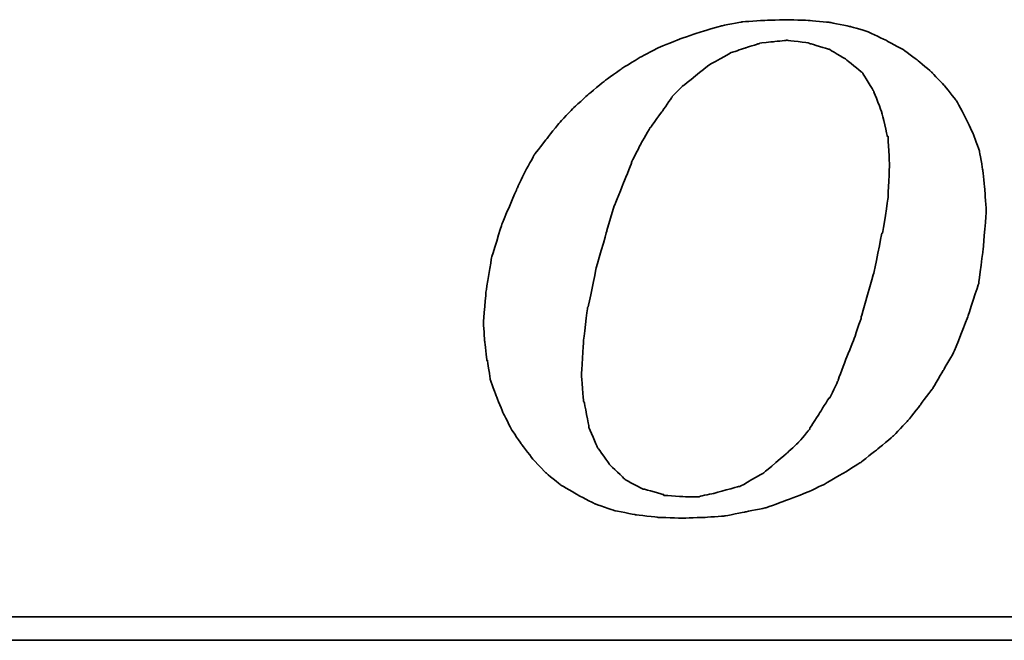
# Model space of a CAD drawing. Header units: millimetres. Extents: x -73 to 178, y -419 to -265.
# Tile 32 of 47: x 85.87 to 91.7, y -334.04 to -330.37. Entities that reach past the tile are written whole.
import ezdxf

# ---------------------------------------------------------------- set-up
doc = ezdxf.new("R2010")
doc.units = ezdxf.units.MM
doc.header["$LTSCALE"] = 0.1
doc.layers.add('CHA', color=7, linetype='CONTINUOUS')
doc.layers.add('layer 1', color=7, linetype='CONTINUOUS')

# ---------------------------------------------------------------- blocks, each defined once
blk = doc.blocks.new('TBI MOTION logo(完整正式版)')
at = {"layer": 'layer 1', "color": 22, "lineweight": 35}
for points, knots in [([(-11.34375, -6.98375), (-11.34375, -6.98375), (-10.91375, -7.43875), (-10.91375, -7.43875), (-10.91375, -7.43875), (-10.91375, -7.43875), (-10.38625, -7.87125), (-10.38625, -7.87125), (-10.38625, -7.87125), (-10.38625, -7.87125), (-9.81125, -8.20375), (-9.81125, -8.20375), (-9.81125, -8.20375), (-9.81125, -8.20375), (-9.21125, -8.51875), (-9.21125, -8.51875), (-9.21125, -8.51875), (-9.21125, -8.51875), (-8.51625, -8.75875), (-8.51625, -8.75875), (-8.51625, -8.75875), (-8.51625, -8.75875), (-7.77125, -8.90375), (-7.77125, -8.90375), (-7.77125, -8.90375), (-7.77125, -8.90375), (-6.97875, -8.99875), (-6.97875, -8.99875), (-6.97875, -8.99875), (-6.97875, -8.99875), (-6.14125, -9.02375), (-6.14125, -9.02375), (-6.14125, -9.02375), (-6.14125, -9.02375), (-5.37125, -8.99875), (-5.37125, -8.99875), (-5.37125, -8.99875), (-5.37125, -8.99875), (-4.65375, -8.94875), (-4.65375, -8.94875), (-4.65375, -8.94875), (-4.65375, -8.94875), (-3.93375, -8.80625), (-3.93375, -8.80625), (-3.93375, -8.80625), (-3.93375, -8.80625), (-3.21375, -8.66375), (-3.21375, -8.66375), (-3.21375, -8.66375), (-3.21375, -8.66375), (-2.49375, -8.39875), (-2.49375, -8.39875), (-2.49375, -8.39875), (-2.49375, -8.39875), (-1.79875, -8.13375), (-1.79875, -8.13375), (-1.79875, -8.13375), (-1.79875, -8.13375), (-1.17375, -7.84375), (-1.17375, -7.84375), (-1.17375, -7.84375), (-1.17375, -7.84375), (-0.52375, -7.46375), (-0.52375, -7.46375), (-0.52375, -7.46375), (-0.52375, -7.46375), (0.10124, -7.07875), (0.10124, -7.07875), (0.10124, -7.07875), (0.10124, -7.07875), (0.67625, -6.62375), (0.67625, -6.62375), (0.67625, -6.62375), (0.67625, -6.62375), (1.24874, -6.14375), (1.24874, -6.14375), (1.24874, -6.14375), (1.24874, -6.14375), (1.72874, -5.64125), (1.72874, -5.64125), (1.72874, -5.64125), (1.72874, -5.64125), (2.18624, -5.06375), (2.18624, -5.06375), (2.18624, -5.06375), (2.18624, -5.06375), (2.61625, -4.48874), (2.61625, -4.48874), (2.61625, -4.48874), (2.61625, -4.48874), (3.00125, -3.83874), (3.00125, -3.83874), (3.00125, -3.83874), (3.00125, -3.83874), (3.36124, -3.21374), (3.36124, -3.21374), (3.36124, -3.21374), (3.36124, -3.21374), (3.84374, -1.99125), (3.84374, -1.99125), (3.84374, -1.99125), (3.84374, -1.99125), (4.22625, -0.81875), (4.22625, -0.81875), (4.22625, -0.81875), (4.22625, -0.81875), (4.39125, 0.45624), (4.39125, 0.45624), (4.39125, 0.45624), (4.39125, 0.45624), (4.48874, 1.70124), (4.48874, 1.70124), (4.48874, 1.70124), (4.48874, 1.70124), (4.43874, 2.44625), (4.43874, 2.44625), (4.43874, 2.44625), (4.43874, 2.44625), (4.36874, 3.14125), (4.36874, 3.14125), (4.36874, 3.14125), (4.36874, 3.14125), (4.25125, 3.81125), (4.25125, 3.81125), (4.25125, 3.81125), (4.25125, 3.81125), (4.03124, 4.41125), (4.03124, 4.41125), (4.03124, 4.41125), (4.03124, 4.41125), (3.74374, 5.01125), (3.74374, 5.01125), (3.74374, 5.01125), (3.74374, 5.01125), (3.43124, 5.58875), (3.43124, 5.58875), (3.43124, 5.58875), (3.43124, 5.58875), (3.02625, 6.09125), (3.02625, 6.09125), (3.02625, 6.09125), (3.02625, 6.09125), (2.59374, 6.54875), (2.59374, 6.54875), (2.59374, 6.54875), (2.59374, 6.54875), (2.09124, 6.98125), (2.09124, 6.98125), (2.09124, 6.98125), (2.09124, 6.98125), (1.56124, 7.36625), (1.56124, 7.36625), (1.56124, 7.36625), (1.56124, 7.36625), (0.98624, 7.67625), (0.98624, 7.67625), (0.98624, 7.67625), (0.98624, 7.67625), (0.38624, 7.96375), (0.38624, 7.96375), (0.38624, 7.96375), (0.38624, 7.96375), (-0.25875, 8.15625), (-0.25875, 8.15625), (-0.25875, 8.15625), (-0.25875, 8.15625), (-0.98125, 8.30125), (-0.98125, 8.30125), (-0.98125, 8.30125), (-0.98125, 8.30125), (-1.70124, 8.37125), (-1.70124, 8.37125), (-1.70124, 8.37125), (-1.70124, 8.37125), (-2.49375, 8.39624), (-2.49375, 8.39624), (-2.49375, 8.39624), (-2.49375, 8.39624), (-3.28625, 8.37125), (-3.28625, 8.37125), (-3.28625, 8.37125), (-3.28625, 8.37125), (-4.05125, 8.32125), (-4.05125, 8.32125), (-4.05125, 8.32125), (-4.05125, 8.32125), (-4.77375, 8.18125), (-4.77375, 8.18125), (-4.77375, 8.18125), (-4.77375, 8.18125), (-5.51625, 7.96375), (-5.51625, 7.96375), (-5.51625, 7.96375), (-5.51625, 7.96375), (-6.21125, 7.72625), (-6.21125, 7.72625), (-6.21125, 7.72625), (-6.21125, 7.72625), (-6.92875, 7.43625), (-6.92875, 7.43625), (-6.92875, 7.43625), (-6.92875, 7.43625), (-7.57875, 7.10125), (-7.57875, 7.10125), (-7.57875, 7.10125), (-7.57875, 7.10125), (-8.24875, 6.69125), (-8.24875, 6.69125), (-8.24875, 6.69125), (-8.24875, 6.69125), (-8.84875, 6.26125), (-8.84875, 6.26125), (-8.84875, 6.26125), (-8.84875, 6.26125), (-9.42625, 5.78125), (-9.42625, 5.78125), (-9.42625, 5.78125), (-9.42625, 5.78125), (-9.95375, 5.30125), (-9.95375, 5.30125), (-9.95375, 5.30125), (-9.95375, 5.30125), (-10.43375, 4.79624), (-10.43375, 4.79624), (-10.43375, 4.79624), (-10.43375, 4.79624), (-10.88875, 4.22125), (-10.88875, 4.22125), (-10.88875, 4.22125), (-10.88875, 4.22125), (-11.29875, 3.69375), (-11.29875, 3.69375), (-11.29875, 3.69375), (-11.29875, 3.69375), (-11.63375, 3.09125), (-11.63375, 3.09125), (-11.63375, 3.09125), (-11.63375, 3.09125), (-11.91875, 2.49625), (-11.91875, 2.49625), (-11.91875, 2.49625), (-11.91875, 2.49625), (-12.44875, 1.24625), (-12.44875, 1.24625), (-12.44875, 1.24625), (-12.44875, 1.24625), (-12.80875, 0.06874), (-12.80875, 0.06874), (-12.80875, 0.06874), (-12.80875, 0.06874), (-12.99875, -1.07875), (-12.99875, -1.07875), (-12.99875, -1.07875), (-12.99875, -1.07875), (-13.09375, -2.18375), (-13.09375, -2.18375), (-13.09375, -2.18375), (-13.09375, -2.18375), (-13.04875, -2.85375), (-13.04875, -2.85375), (-13.04875, -2.85375), (-13.04875, -2.85375), (-12.97375, -3.50375), (-12.97375, -3.50375), (-12.97375, -3.50375), (-12.97375, -3.50375), (-12.95375, -3.50375), (-12.95375, -3.50375), (-12.95375, -3.50375), (-12.95375, -3.50375), (-12.85375, -4.17375), (-12.85375, -4.17375), (-12.85375, -4.17375), (-12.85375, -4.17375), (-12.63875, -4.77624), (-12.63875, -4.77624), (-12.63875, -4.77624), (-12.63875, -4.77624), (-12.39875, -5.35125), (-12.39875, -5.35125), (-12.39875, -5.35125), (-12.39875, -5.35125), (-12.11375, -5.92875), (-12.11375, -5.92875), (-12.11375, -5.92875), (-12.11375, -5.92875), (-11.75375, -6.45375), (-11.75375, -6.45375), (-11.75375, -6.45375), (-11.75375, -6.45375), (-11.34375, -6.98375), (-11.34375, -6.98375)], [0, 0, 0, 0, 0.01369863, 0.01369863, 0.01369863, 0.01369864, 0.02739726, 0.02739726, 0.02739726, 0.02739727, 0.04109589, 0.04109589, 0.04109589, 0.0410959, 0.05479452, 0.05479452, 0.05479452, 0.05479453, 0.06849315, 0.06849315, 0.06849315, 0.06849316, 0.08219178, 0.08219178, 0.08219178, 0.08219179, 0.09589041, 0.09589041, 0.09589041, 0.09589042, 0.10958904, 0.10958904, 0.10958904, 0.10958905, 0.12328767, 0.12328767, 0.12328767, 0.12328768, 0.1369863, 0.1369863, 0.1369863, 0.13698631, 0.15068493, 0.15068493, 0.15068493, 0.15068494, 0.16438356, 0.16438356, 0.16438356, 0.16438357, 0.17808219, 0.17808219, 0.17808219, 0.1780822, 0.19178082, 0.19178082, 0.19178082, 0.19178083, 0.20547945, 0.20547945, 0.20547945, 0.20547946, 0.21917808, 0.21917808, 0.21917808, 0.21917809, 0.23287671, 0.23287671, 0.23287671, 0.23287672, 0.24657534, 0.24657534, 0.24657534, 0.24657535, 0.26027397, 0.26027397, 0.26027397, 0.26027398, 0.2739726, 0.2739726, 0.2739726, 0.27397261, 0.28767123, 0.28767123, 0.28767123, 0.28767124, 0.30136986, 0.30136986, 0.30136986, 0.30136987, 0.31506849, 0.31506849, 0.31506849, 0.3150685, 0.32876712, 0.32876712, 0.32876712, 0.32876713, 0.34246575, 0.34246575, 0.34246575, 0.34246576, 0.35616438, 0.35616438, 0.35616438, 0.35616439, 0.36986301, 0.36986301, 0.36986301, 0.36986302, 0.38356164, 0.38356164, 0.38356164, 0.38356165, 0.39726027, 0.39726027, 0.39726027, 0.39726028, 0.4109589, 0.4109589, 0.4109589, 0.41095891, 0.42465753, 0.42465753, 0.42465753, 0.42465754, 0.43835616, 0.43835616, 0.43835616, 0.43835617, 0.45205479, 0.45205479, 0.45205479, 0.4520548, 0.46575342, 0.46575342, 0.46575342, 0.46575343, 0.47945205, 0.47945205, 0.47945205, 0.47945206, 0.49315068, 0.49315068, 0.49315068, 0.49315069, 0.50684932, 0.50684932, 0.50684932, 0.50684933, 0.52054795, 0.52054795, 0.52054795, 0.52054796, 0.53424658, 0.53424658, 0.53424658, 0.53424659, 0.54794521, 0.54794521, 0.54794521, 0.54794522, 0.56164384, 0.56164384, 0.56164384, 0.56164385, 0.57534247, 0.57534247, 0.57534247, 0.57534248, 0.5890411, 0.5890411, 0.5890411, 0.58904111, 0.60273973, 0.60273973, 0.60273973, 0.60273974, 0.61643836, 0.61643836, 0.61643836, 0.61643837, 0.63013699, 0.63013699, 0.63013699, 0.630137, 0.64383562, 0.64383562, 0.64383562, 0.64383563, 0.65753425, 0.65753425, 0.65753425, 0.65753426, 0.67123288, 0.67123288, 0.67123288, 0.67123289, 0.68493151, 0.68493151, 0.68493151, 0.68493152, 0.69863014, 0.69863014, 0.69863014, 0.69863015, 0.71232877, 0.71232877, 0.71232877, 0.71232878, 0.7260274, 0.7260274, 0.7260274, 0.72602741, 0.73972603, 0.73972603, 0.73972603, 0.73972604, 0.75342466, 0.75342466, 0.75342466, 0.75342467, 0.76712329, 0.76712329, 0.76712329, 0.7671233, 0.78082192, 0.78082192, 0.78082192, 0.78082193, 0.79452055, 0.79452055, 0.79452055, 0.79452056, 0.80821918, 0.80821918, 0.80821918, 0.80821919, 0.82191781, 0.82191781, 0.82191781, 0.82191782, 0.83561644, 0.83561644, 0.83561644, 0.83561645, 0.84931507, 0.84931507, 0.84931507, 0.84931508, 0.8630137, 0.8630137, 0.8630137, 0.86301371, 0.87671233, 0.87671233, 0.87671233, 0.87671234, 0.89041096, 0.89041096, 0.89041096, 0.89041097, 0.90410959, 0.90410959, 0.90410959, 0.9041096, 0.91780822, 0.91780822, 0.91780822, 0.91780823, 0.93150685, 0.93150685, 0.93150685, 0.93150686, 0.94520548, 0.94520548, 0.94520548, 0.94520549, 0.95890411, 0.95890411, 0.95890411, 0.95890412, 0.97260274, 0.97260274, 0.97260274, 0.97260275, 0.98630137, 0.98630137, 0.98630137, 0.98630138, 1, 1, 1, 1]), ([(-8.77875, 1.03124), (-8.77875, 1.03124), (-8.51625, 1.89625), (-8.51625, 1.89625), (-8.51625, 1.89625), (-8.51625, 1.89625), (-8.20375, 2.66375), (-8.20375, 2.66375), (-8.20375, 2.66375), (-8.20375, 2.66375), (-7.91625, 3.38125), (-7.91625, 3.38125), (-7.91625, 3.38125), (-7.91625, 3.38125), (-7.91625, 3.40624), (-7.91625, 3.40624), (-7.91625, 3.40624), (-7.91625, 3.40624), (-7.57875, 4.07624), (-7.57875, 4.07624), (-7.57875, 4.07624), (-7.57875, 4.07624), (-7.24375, 4.65125), (-7.24375, 4.65125), (-7.24375, 4.65125), (-7.24375, 4.65125), (-7.21875, 4.65125), (-7.21875, 4.65125), (-7.21875, 4.65125), (-7.21875, 4.65125), (-7.21875, 4.67624), (-7.21875, 4.67624), (-7.21875, 4.67624), (-7.21875, 4.67624), (-6.83625, 5.20375), (-6.83625, 5.20375), (-6.83625, 5.20375), (-6.83625, 5.20375), (-6.49875, 5.68625), (-6.49875, 5.68625), (-6.49875, 5.68625), (-6.49875, 5.68625), (-6.49875, 5.70625), (-6.49875, 5.70625), (-6.49875, 5.70625), (-6.49875, 5.70625), (-6.11625, 6.09125), (-6.11625, 6.09125), (-6.11625, 6.09125), (-6.11625, 6.09125), (-6.09125, 6.09125), (-6.09125, 6.09125), (-6.09125, 6.09125), (-6.09125, 6.09125), (-5.27375, 6.76625), (-5.27375, 6.76625), (-5.27375, 6.76625), (-5.27375, 6.76625), (-5.24875, 6.76625), (-5.24875, 6.76625), (-5.24875, 6.76625), (-5.24875, 6.76625), (-5.24875, 6.78625), (-5.24875, 6.78625), (-5.24875, 6.78625), (-5.24875, 6.78625), (-4.38875, 7.26624), (-4.38875, 7.26624), (-4.38875, 7.26624), (-4.38875, 7.26624), (-4.36125, 7.26624), (-4.36125, 7.26624), (-4.36125, 7.26624), (-4.36125, 7.26624), (-3.93375, 7.41125), (-3.93375, 7.41125), (-3.93375, 7.41125), (-3.93375, 7.41125), (-3.47375, 7.55625), (-3.47375, 7.55625), (-3.47375, 7.55625), (-3.47375, 7.55625), (-3.45375, 7.55625), (-3.45375, 7.55625), (-3.45375, 7.55625), (-3.45375, 7.55625), (-3.42875, 7.58124), (-3.42875, 7.58124), (-3.42875, 7.58124), (-3.42875, 7.58124), (-2.97375, 7.62625), (-2.97375, 7.62625), (-2.97375, 7.62625), (-2.97375, 7.62625), (-2.49375, 7.67625), (-2.49375, 7.67625), (-2.49375, 7.67625), (-2.49375, 7.67625), (-2.46875, 7.67625), (-2.46875, 7.67625), (-2.46875, 7.67625), (-2.46875, 7.67625), (-1.70124, 7.58124), (-1.70124, 7.58124), (-1.70124, 7.58124), (-1.70124, 7.58124), (-1.67875, 7.55625), (-1.67875, 7.55625), (-1.67875, 7.55625), (-1.67875, 7.55625), (-1.65375, 7.55625), (-1.65375, 7.55625), (-1.65375, 7.55625), (-1.65375, 7.55625), (-1.03125, 7.36625), (-1.03125, 7.36625), (-1.03125, 7.36625), (-1.03125, 7.36625), (-1.00625, 7.36625), (-1.00625, 7.36625), (-1.00625, 7.36625), (-1.00625, 7.36625), (-0.43124, 7.02624), (-0.43124, 7.02624), (-0.43124, 7.02624), (-0.43124, 7.02624), (-0.40625, 7.00624), (-0.40625, 7.00624), (-0.40625, 7.00624), (-0.40625, 7.00624), (0.12124, 6.57124), (0.12124, 6.57124), (0.12124, 6.57124), (0.12124, 6.57124), (0.14624, 6.54875), (0.14624, 6.54875), (0.14624, 6.54875), (0.14624, 6.54875), (0.17124, 6.52375), (0.17124, 6.52375), (0.17124, 6.52375), (0.17124, 6.52375), (0.55625, 5.89875), (0.55625, 5.89875), (0.55625, 5.89875), (0.55625, 5.89875), (0.55625, 5.87625), (0.55625, 5.87625), (0.55625, 5.87625), (0.55625, 5.87625), (0.84124, 5.15625), (0.84124, 5.15625), (0.84124, 5.15625), (0.84124, 5.15625), (0.84124, 5.13125), (0.84124, 5.13125), (0.84124, 5.13125), (0.84124, 5.13125), (1.03624, 4.31875), (1.03624, 4.31875), (1.03624, 4.31875), (1.03624, 4.31875), (1.05624, 4.31875), (1.05624, 4.31875), (1.05624, 4.31875), (1.05624, 4.31875), (1.05624, 4.29125), (1.05624, 4.29125), (1.05624, 4.29125), (1.05624, 4.29125), (1.10625, 3.33125), (1.10625, 3.33125), (1.10625, 3.33125), (1.10625, 3.33125), (1.10625, 3.30875), (1.10625, 3.30875), (1.10625, 3.30875), (1.10625, 3.30875), (1.05624, 2.20624), (1.05624, 2.20624), (1.05624, 2.20624), (1.05624, 2.20624), (1.05624, 2.18124), (1.05624, 2.18124), (1.05624, 2.18124), (1.05624, 2.18124), (0.86624, 0.93624), (0.86624, 0.93624), (0.86624, 0.93624), (0.86624, 0.93624), (0.84124, 0.93624), (0.84124, 0.93624), (0.84124, 0.93624), (0.84124, 0.93624), (0.55625, -0.45874), (0.55625, -0.45874), (0.55625, -0.45874), (0.55625, -0.45874), (0.12124, -1.99125), (0.12124, -1.99125), (0.12124, -1.99125), (0.12124, -1.99125), (0.12124, -2.01874), (0.12124, -2.01874), (0.12124, -2.01874), (0.12124, -2.01874), (-0.13874, -2.78375), (-0.13874, -2.78375), (-0.13874, -2.78375), (-0.13874, -2.78375), (-0.43124, -3.50375), (-0.43124, -3.50375), (-0.43124, -3.50375), (-0.43124, -3.50375), (-0.69375, -4.19875), (-0.69375, -4.19875), (-0.69375, -4.19875), (-0.69375, -4.19875), (-0.69375, -4.22375), (-0.69375, -4.22375), (-0.69375, -4.22375), (-0.69375, -4.22375), (-0.98125, -4.82374), (-0.98125, -4.82374), (-0.98125, -4.82374), (-0.98125, -4.82374), (-1.00625, -4.82374), (-1.00625, -4.82374), (-1.00625, -4.82374), (-1.00625, -4.82374), (-1.33875, -5.35125), (-1.33875, -5.35125), (-1.33875, -5.35125), (-1.33875, -5.35125), (-1.67875, -5.87875), (-1.67875, -5.87875), (-1.67875, -5.87875), (-1.67875, -5.87875), (-1.67875, -5.90375), (-1.67875, -5.90375), (-1.67875, -5.90375), (-1.67875, -5.90375), (-2.05875, -6.35875), (-2.05875, -6.35875), (-2.05875, -6.35875), (-2.05875, -6.35875), (-2.08375, -6.38375), (-2.08375, -6.38375), (-2.08375, -6.38375), (-2.08375, -6.38375), (-2.46875, -6.74375), (-2.46875, -6.74375), (-2.46875, -6.74375), (-2.46875, -6.74375), (-3.25875, -7.41625), (-3.25875, -7.41625), (-3.25875, -7.41625), (-3.25875, -7.41625), (-3.28625, -7.43875), (-3.28625, -7.43875), (-3.28625, -7.43875), (-3.28625, -7.43875), (-4.12375, -7.91875), (-4.12375, -7.91875), (-4.12375, -7.91875), (-4.12375, -7.91875), (-4.14875, -7.91875), (-4.14875, -7.91875), (-4.14875, -7.91875), (-4.14875, -7.91875), (-4.17125, -7.91875), (-4.17125, -7.91875), (-4.17125, -7.91875), (-4.17125, -7.91875), (-5.03375, -8.15875), (-5.03375, -8.15875), (-5.03375, -8.15875), (-5.03375, -8.15875), (-5.51625, -8.25625), (-5.51625, -8.25625), (-5.51625, -8.25625), (-5.51625, -8.25625), (-5.54125, -8.27875), (-5.54125, -8.27875), (-5.54125, -8.27875), (-5.54125, -8.27875), (-5.56375, -8.27875), (-5.56375, -8.27875), (-5.56375, -8.27875), (-5.56375, -8.27875), (-5.99625, -8.27875), (-5.99625, -8.27875), (-5.99625, -8.27875), (-5.99625, -8.27875), (-6.76375, -8.23125), (-6.76375, -8.23125), (-6.76375, -8.23125), (-6.76375, -8.23125), (-6.78875, -8.23125), (-6.78875, -8.23125), (-6.78875, -8.23125), (-6.78875, -8.23125), (-6.78875, -8.20375), (-6.78875, -8.20375), (-6.78875, -8.20375), (-6.78875, -8.20375), (-7.45875, -8.01375), (-7.45875, -8.01375), (-7.45875, -8.01375), (-7.45875, -8.01375), (-7.48375, -8.01375), (-7.48375, -8.01375), (-7.48375, -8.01375), (-7.48375, -8.01375), (-7.50875, -8.01375), (-7.50875, -8.01375), (-7.50875, -8.01375), (-7.50875, -8.01375), (-8.13125, -7.67875), (-8.13125, -7.67875), (-8.13125, -7.67875), (-8.13125, -7.67875), (-8.15625, -7.65375), (-8.15625, -7.65375), (-8.15625, -7.65375), (-8.15625, -7.65375), (-8.65875, -7.17375), (-8.65875, -7.17375), (-8.65875, -7.17375), (-8.65875, -7.17375), (-8.68375, -7.14875), (-8.68375, -7.14875), (-8.68375, -7.14875), (-8.68375, -7.14875), (-9.08875, -6.57375), (-9.08875, -6.57375), (-9.08875, -6.57375), (-9.08875, -6.57375), (-9.11375, -6.54875), (-9.11375, -6.54875), (-9.11375, -6.54875), (-9.11375, -6.54875), (-9.11375, -6.52875), (-9.11375, -6.52875), (-9.11375, -6.52875), (-9.11375, -6.52875), (-9.40375, -5.85375), (-9.40375, -5.85375), (-9.40375, -5.85375), (-9.40375, -5.85375), (-9.40375, -5.82875), (-9.40375, -5.82875), (-9.40375, -5.82875), (-9.40375, -5.82875), (-9.56875, -4.96875), (-9.56875, -4.96875), (-9.56875, -4.96875), (-9.56875, -4.96875), (-9.59375, -4.94375), (-9.59375, -4.94375), (-9.59375, -4.94375), (-9.59375, -4.94375), (-9.66375, -4.03375), (-9.66375, -4.03375), (-9.66375, -4.03375), (-9.66375, -4.03375), (-9.66375, -4.00875), (-9.66375, -4.00875), (-9.66375, -4.00875), (-9.66375, -4.00875), (-9.59375, -2.85375), (-9.59375, -2.85375), (-9.59375, -2.85375), (-9.59375, -2.85375), (-9.45125, -1.65875), (-9.45125, -1.65875), (-9.45125, -1.65875), (-9.45125, -1.65875), (-9.42625, -1.63375), (-9.42625, -1.63375), (-9.42625, -1.63375), (-9.42625, -1.63375), (-9.16125, -0.33875), (-9.16125, -0.33875), (-9.16125, -0.33875), (-9.16125, -0.33875), (-8.77875, 1.00624), (-8.77875, 1.00624), (-8.77875, 1.00624), (-8.77875, 1.00624), (-8.77875, 1.03124), (-8.77875, 1.03124)], [0, 0, 0, 0, 0.01020408, 0.01020408, 0.01020408, 0.01020409, 0.02040816, 0.02040816, 0.02040816, 0.02040817, 0.03061224, 0.03061224, 0.03061224, 0.03061225, 0.04081633, 0.04081633, 0.04081633, 0.04081634, 0.05102041, 0.05102041, 0.05102041, 0.05102042, 0.06122449, 0.06122449, 0.06122449, 0.0612245, 0.07142857, 0.07142857, 0.07142857, 0.07142858, 0.08163265, 0.08163265, 0.08163265, 0.08163266, 0.09183673, 0.09183673, 0.09183673, 0.09183674, 0.10204082, 0.10204082, 0.10204082, 0.10204083, 0.1122449, 0.1122449, 0.1122449, 0.11224491, 0.12244898, 0.12244898, 0.12244898, 0.12244899, 0.13265306, 0.13265306, 0.13265306, 0.13265307, 0.14285714, 0.14285714, 0.14285714, 0.14285715, 0.15306122, 0.15306122, 0.15306122, 0.15306123, 0.16326531, 0.16326531, 0.16326531, 0.16326532, 0.17346939, 0.17346939, 0.17346939, 0.1734694, 0.18367347, 0.18367347, 0.18367347, 0.18367348, 0.19387755, 0.19387755, 0.19387755, 0.19387756, 0.20408163, 0.20408163, 0.20408163, 0.20408164, 0.21428571, 0.21428571, 0.21428571, 0.21428572, 0.2244898, 0.2244898, 0.2244898, 0.22448981, 0.23469388, 0.23469388, 0.23469388, 0.23469389, 0.24489796, 0.24489796, 0.24489796, 0.24489797, 0.25510204, 0.25510204, 0.25510204, 0.25510205, 0.26530612, 0.26530612, 0.26530612, 0.26530613, 0.2755102, 0.2755102, 0.2755102, 0.27551021, 0.28571429, 0.28571429, 0.28571429, 0.2857143, 0.29591837, 0.29591837, 0.29591837, 0.29591838, 0.30612245, 0.30612245, 0.30612245, 0.30612246, 0.31632653, 0.31632653, 0.31632653, 0.31632654, 0.32653061, 0.32653061, 0.32653061, 0.32653062, 0.33673469, 0.33673469, 0.33673469, 0.3367347, 0.34693878, 0.34693878, 0.34693878, 0.34693879, 0.35714286, 0.35714286, 0.35714286, 0.35714287, 0.36734694, 0.36734694, 0.36734694, 0.36734695, 0.37755102, 0.37755102, 0.37755102, 0.37755103, 0.3877551, 0.3877551, 0.3877551, 0.38775511, 0.39795918, 0.39795918, 0.39795918, 0.39795919, 0.40816327, 0.40816327, 0.40816327, 0.40816328, 0.41836735, 0.41836735, 0.41836735, 0.41836736, 0.42857143, 0.42857143, 0.42857143, 0.42857144, 0.43877551, 0.43877551, 0.43877551, 0.43877552, 0.44897959, 0.44897959, 0.44897959, 0.4489796, 0.45918367, 0.45918367, 0.45918367, 0.45918368, 0.46938776, 0.46938776, 0.46938776, 0.46938777, 0.47959184, 0.47959184, 0.47959184, 0.47959185, 0.48979592, 0.48979592, 0.48979592, 0.48979593, 0.5, 0.5, 0.5, 0.50000001, 0.51020408, 0.51020408, 0.51020408, 0.51020409, 0.52040816, 0.52040816, 0.52040816, 0.52040817, 0.53061224, 0.53061224, 0.53061224, 0.53061225, 0.54081633, 0.54081633, 0.54081633, 0.54081634, 0.55102041, 0.55102041, 0.55102041, 0.55102042, 0.56122449, 0.56122449, 0.56122449, 0.5612245, 0.57142857, 0.57142857, 0.57142857, 0.57142858, 0.58163265, 0.58163265, 0.58163265, 0.58163266, 0.59183673, 0.59183673, 0.59183673, 0.59183674, 0.60204082, 0.60204082, 0.60204082, 0.60204083, 0.6122449, 0.6122449, 0.6122449, 0.61224491, 0.62244898, 0.62244898, 0.62244898, 0.62244899, 0.63265306, 0.63265306, 0.63265306, 0.63265307, 0.64285714, 0.64285714, 0.64285714, 0.64285715, 0.65306122, 0.65306122, 0.65306122, 0.65306123, 0.66326531, 0.66326531, 0.66326531, 0.66326532, 0.67346939, 0.67346939, 0.67346939, 0.6734694, 0.68367347, 0.68367347, 0.68367347, 0.68367348, 0.69387755, 0.69387755, 0.69387755, 0.69387756, 0.70408163, 0.70408163, 0.70408163, 0.70408164, 0.71428571, 0.71428571, 0.71428571, 0.71428572, 0.7244898, 0.7244898, 0.7244898, 0.72448981, 0.73469388, 0.73469388, 0.73469388, 0.73469389, 0.74489796, 0.74489796, 0.74489796, 0.74489797, 0.75510204, 0.75510204, 0.75510204, 0.75510205, 0.76530612, 0.76530612, 0.76530612, 0.76530613, 0.7755102, 0.7755102, 0.7755102, 0.77551021, 0.78571429, 0.78571429, 0.78571429, 0.7857143, 0.79591837, 0.79591837, 0.79591837, 0.79591838, 0.80612245, 0.80612245, 0.80612245, 0.80612246, 0.81632653, 0.81632653, 0.81632653, 0.81632654, 0.82653061, 0.82653061, 0.82653061, 0.82653062, 0.83673469, 0.83673469, 0.83673469, 0.8367347, 0.84693878, 0.84693878, 0.84693878, 0.84693879, 0.85714286, 0.85714286, 0.85714286, 0.85714287, 0.86734694, 0.86734694, 0.86734694, 0.86734695, 0.87755102, 0.87755102, 0.87755102, 0.87755103, 0.8877551, 0.8877551, 0.8877551, 0.88775511, 0.89795918, 0.89795918, 0.89795918, 0.89795919, 0.90816327, 0.90816327, 0.90816327, 0.90816328, 0.91836735, 0.91836735, 0.91836735, 0.91836736, 0.92857143, 0.92857143, 0.92857143, 0.92857144, 0.93877551, 0.93877551, 0.93877551, 0.93877552, 0.94897959, 0.94897959, 0.94897959, 0.9489796, 0.95918367, 0.95918367, 0.95918367, 0.95918368, 0.96938776, 0.96938776, 0.96938776, 0.96938777, 0.97959184, 0.97959184, 0.97959184, 0.97959185, 0.98979592, 0.98979592, 0.98979592, 0.98979593, 1, 1, 1, 1]), ([(75.90875, -9.47875), (75.90875, -9.47875), (75.90875, -12.28625), (75.90875, -12.28625), (75.90875, -12.28625), (75.90875, -12.28625), (75.90875, -12.47875), (75.90875, -12.47875), (75.90875, -12.47875), (75.90875, -12.47875), (75.71625, -12.47875), (75.71625, -12.47875), (75.71625, -12.47875), (75.71625, -12.47875), (-88.32875, -12.47875), (-88.32875, -12.47875), (-88.32875, -12.47875), (-88.32875, -12.47875), (-88.32875, -13.29375), (-88.32875, -13.29375), (-88.32875, -13.29375), (-88.32875, -13.29375), (82.89125, -13.29375), (82.89125, -13.29375), (82.89125, -13.29375), (82.89125, -13.29375), (75.90875, -9.47875), (75.90875, -9.47875)], [0, 0, 0, 0, 0.14285714, 0.14285714, 0.14285714, 0.14285715, 0.28571429, 0.28571429, 0.28571429, 0.2857143, 0.42857143, 0.42857143, 0.42857143, 0.42857144, 0.57142857, 0.57142857, 0.57142857, 0.57142858, 0.71428571, 0.71428571, 0.71428571, 0.71428572, 0.85714286, 0.85714286, 0.85714286, 0.85714287, 1, 1, 1, 1])]:
    blk.add_open_spline(points, degree=3, knots=knots, dxfattribs=at)

msp = doc.modelspace()

# ---------------------------------------------------------------- block references
at = {"layer": 'CHA', "color": 7, "xscale": 0.169477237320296, "yscale": 0.169477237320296, "zscale": 0.169477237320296}
msp.add_blockref('TBI MOTION logo(完整正式版)', (90.8322, -331.7895), dxfattribs=at)

doc.saveas('drawing.dxf')
